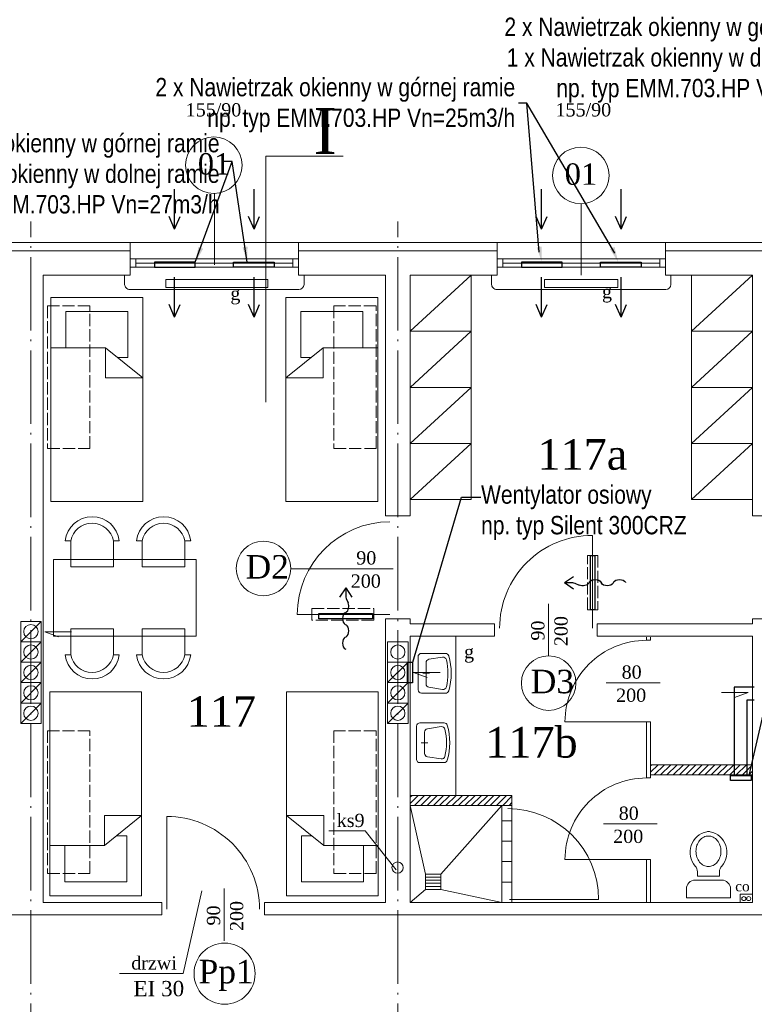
# Model space of a CAD drawing. Extents: x -26247 to 57310, y -7736 to 23659.
# Tile 12 of 15: x 21067 to 21788, y 9671 to 10636. Entities that reach past the tile are written whole.
import ezdxf
from ezdxf import colors
from ezdxf.entities.mleader import LeaderData, LeaderLine
from ezdxf.math import Vec2, Vec3

# ---------------------------------------------------------------- set-up
doc = ezdxf.new("R2010")
doc.units = 0
doc.header["$MEASUREMENT"] = 0
doc.linetypes.add('xref_PW-etapII$0$ACAD_ISO02W100', pattern=[15, 12, -3])
doc.linetypes.add('xref_PW-etapII$0$ACAD_ISO04W100', pattern=[30.5, 24, -3, 0.5, -3])
doc.layers.get('0').update_dxf_attribs({"color": 8, "linetype": 'CONTINUOUS'})
for name, color, linetype, lineweight in [('#2DL_SYM', 250, 'CONTINUOUS', 30), ('#Nawiew', 250, 'CONTINUOUS', 30), ('xref_PW-etapII$0$CIENKIE', 8, 'CONTINUOUS', 9), ('xref_PW-etapII$0$NAPIS', 8, 'CONTINUOUS', 9), ('xref_PW-etapII$0$OSIE', 8, 'xref_PW-etapII$0$ACAD_ISO04W100', 9), ('xref_PW-etapII$0$PRZERYW', 8, 'xref_PW-etapII$0$ACAD_ISO02W100', 9), ('xref_PW-etapII$0$SCIANY', 8, 'CONTINUOUS', 9), ('xref_PW-etapII$0$urzadzenia', 8, 'CONTINUOUS', 9), ('xref_PW-etapII$0$URZĄDZENIA', 8, 'CONTINUOUS', 9)]:
    doc.layers.add(name, color=color, linetype=linetype, lineweight=lineweight)
for name, color, linetype in [('#KS OPIS', 7, 'CONTINUOUS'), ('#WM_Tabelka pom', 7, 'CONTINUOUS'), ('CIENKIE', 8, 'CONTINUOUS')]:
    doc.layers.add(name, color=color, linetype=linetype)
doc.styles.get("Standard").update_dxf_attribs({"font": 'arial.ttf'})
doc.styles.add('xref_PW-etapII$0$NEWROMAN', font='TIMES.TTF')

# ---------------------------------------------------------------- blocks, each defined once
blk = doc.blocks.new('CPLS_455')
at = {"lineweight": 30}
for p, q in [((-0.4961523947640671, 0.008079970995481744), (-0.5, 1.13686837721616e-13)), ((-0.3038476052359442, 0.008079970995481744), (-0.2961523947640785, -0.008079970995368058)), ((-0.09615239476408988, 0.008079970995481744), (-0.1038476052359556, -0.008079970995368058)), ((0.09615239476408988, 0.008079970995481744), (0.1038476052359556, -0.008079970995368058)), ((0.5, 1.13686837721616e-13), (0.3500000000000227, 0.1000000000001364)), ((0.5, 1.13686837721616e-13), (0.3500000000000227, -0.09999999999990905)), ((0.5, 1.13686837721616e-13), (0.3710277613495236, 1.13686837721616e-13)), ((0.3307530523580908, -0.008468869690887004), (0.2591373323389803, -0.03998057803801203))]:
    blk.add_line(p, q, dxfattribs=at)
blk.add_arc((0.3710277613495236, -0.09999999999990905), 0.09999999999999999, 90, 113.7500250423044, dxfattribs=at)
for centre, major_axis, ratio, start_param, end_param in [((-0.3999999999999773, -0.00840329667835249), (-0.09999999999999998, 0), 0.5999999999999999, 3.419892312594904, 6.004885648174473), ((0, -0.00840329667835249), (-0.09999999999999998, 0), 0.6000000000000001, 3.419892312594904, 6.004885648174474), ((-0.1999999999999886, 0.008403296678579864), (0.09999999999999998, 9.999999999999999e-17), 0.6, 3.419892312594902, 6.004885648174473), ((0.1999999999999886, 0.008403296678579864), (0.09999999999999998, 0), 0.6000000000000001, 3.419892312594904, 5.345149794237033)]:
    blk.add_ellipse(centre, major_axis=major_axis, ratio=ratio, start_param=start_param, end_param=end_param, dxfattribs=at)
blk = doc.blocks.new('xref_PW-etapII$0$R053')
for p, q in [((0, 0.6082824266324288), (0, 0)), ((0.9166666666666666, 0.6916157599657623), (0.08333333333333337, 0.6916157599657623)), ((0.5, 0.5749490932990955), (0.5, 0.4082824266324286)), ((0.9999999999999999, -1.665334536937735e-16), (0.9999999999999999, 0.6082824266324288)), ((0.09487853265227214, 0.07453731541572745), (0.1485485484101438, 0.4210379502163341)), ((0.7691001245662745, 0.4916157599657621), (0.2308998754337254, 0.4916157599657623)), ((0.9051214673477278, 0.07453731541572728), (0.8514514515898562, 0.4210379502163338))]:
    blk.add_line(p, q)
for centre, radius, start, end in [((0.08333333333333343, 0.6082824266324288), 0.08333333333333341, 90.00000000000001, 180), ((0.9166666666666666, 0.6082824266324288), 0.08333333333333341, 0, 90), ((0.2308998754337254, 0.4082824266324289), 0.08333333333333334, 90, 171.1953358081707), ((0.7691001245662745, 0.4082824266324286), 0.08333333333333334, 8.80466419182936, 90), ((0.08333333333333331, 0), 0.08333333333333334, 180, 254.0470482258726), ((0.1772298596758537, 0.0617817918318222), 0.08333333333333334, 171.1953358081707, 256.979782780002), ((0.8227701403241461, 0.06178179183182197), 0.08333333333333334, 283.0202172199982, 8.804664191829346), ((0.5, 1.457605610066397), 1.599323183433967, 254.0470482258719, 285.9529517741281), ((0.5, 1.457605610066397), 1.515989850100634, 256.9797827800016, 283.0202172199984), ((0.9166666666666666, -1.665334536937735e-16), 0.08333333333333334, 285.9529517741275, 0)]:
    blk.add_arc(centre, radius, start, end)
blk = doc.blocks.new('xref_PW-etapII$0$R056')
for p, q in [((-0.3320547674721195, 0.9984149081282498), (0.334611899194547, 0.9984149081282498)), ((-0.3320547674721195, 0.8650815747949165), (-0.3320547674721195, 0.9984149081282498)), ((0.334611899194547, 0.9984149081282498), (0.3346118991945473, 0.8650815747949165)), ((0.201278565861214, 0.731748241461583), (-0.1987214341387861, 0.731748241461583)), ((-0.1653881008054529, 0.6702006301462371), (0.001278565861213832, 0.6702006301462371)), ((-0.1653881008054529, 0.6702006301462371), (-0.1653881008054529, 0.6074354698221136)), ((0.1679452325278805, 0.6702006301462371), (0.001278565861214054, 0.6702006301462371)), ((0.1679452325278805, 0.6702006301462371), (0.1679452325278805, 0.6074354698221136))]:
    blk.add_line(p, q)
blk.add_lwpolyline([(0.001278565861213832, 0.06658816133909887, 0.1175142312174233), (0.07149093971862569, 0.0833211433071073, 0.104443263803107), (0.134659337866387, 0.1339908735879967, 0.09007089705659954), (0.1750442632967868, 0.2067066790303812, 0.08201000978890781), (0.1899074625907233, 0.296715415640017, 0.08201000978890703), (0.1750442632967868, 0.3867241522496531, 0.0900708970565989), (0.134659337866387, 0.4594399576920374, 0.1044432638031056), (0.07149093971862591, 0.510109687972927, 0.1175142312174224), (0.001278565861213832, 0.5268426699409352, 0.1175142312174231), (-0.06893380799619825, 0.5101096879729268, 0.1044432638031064), (-0.1321022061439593, 0.4594399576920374, 0.09007089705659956), (-0.1724871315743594, 0.3867241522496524, 0.08201000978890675), (-0.1873503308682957, 0.296715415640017, 0.08201000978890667), (-0.1724871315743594, 0.2067066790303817, 0.0900708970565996), (-0.1321022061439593, 0.1339908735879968, 0.1044432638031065), (-0.06893380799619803, 0.0833211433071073, 0.1175142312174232)], format="xyb", close=True)
for centre, radius, start, end in [((-0.1987214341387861, 0.8650815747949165), 0.1333333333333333, 180, 270), ((0.201278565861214, 0.8650815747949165), 0.1333333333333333, 270, 0), ((-0.2987214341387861, 0.6074354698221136), 0.1333333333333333, 318.6390039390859, 0), ((0.3012785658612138, 0.6074354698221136), 0.1333333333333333, 180, 221.3609960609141), ((0.0377247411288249, 0.3112250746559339), 0.3149262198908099, 138.6390039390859, 258.4219483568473), ((-0.03516760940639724, 0.3112250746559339), 0.3149262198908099, 281.5780516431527, 41.36099606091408), ((0.001278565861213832, 0.133327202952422), 0.1333333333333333, 258.4219483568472, 281.5780516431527)]:
    blk.add_arc(centre, radius, start, end)
blk = doc.blocks.new('xref_PW-etapII$0$A$C783649DA')
at = {"layer": 'xref_PW-etapII$0$CIENKIE', "ltscale": 3}
for q in [(721.4560056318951, 380.1947873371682), (787.5223787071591, 341.8981490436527)]:
    blk.add_line((756.8860785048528, 380.1947873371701), q, dxfattribs=at)
blk.add_circle((788.8509630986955, 344.1705418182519), 5.5, dxfattribs=at)
at = {"layer": 'xref_PW-etapII$0$NAPIS', "lineweight": 25, "ltscale": 3, "style": 'xref_PW-etapII$0$NEWROMAN'}
blk.add_text('ks9', height=13, dxfattribs=at).set_placement((729.1807790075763, 383.8991241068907))
blk = doc.blocks.new('xref_PW-etapII')
at = {"layer": 'xref_PW-etapII$0$urzadzenia', "ltscale": 3}
h = blk.add_hatch(dxfattribs=at)
h.set_pattern_fill('ANSI31', color=256, scale=35, style=0)
h.set_pattern_definition([(45, (13922.01909676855, 5982.194754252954), (-3.093592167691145, 3.093592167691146), [])])
h.paths.add_polyline_path([(43699.30064004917, 15749.80888814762), (43699.30064004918, 15759.80888814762), (43599.30064004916, 15759.80888814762), (43599.30064004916, 15749.80888814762)])
h = blk.add_hatch(dxfattribs=at)
h.set_pattern_fill('ANSI31', color=256, scale=35, style=0)
h.set_pattern_definition([(45.00000000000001, (31314.02808259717, 14057.41620198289), (-3.093592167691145, 3.093592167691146), [])])
h.paths.add_polyline_path([(43463.30064004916, 15729.80888814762), (43363.30064004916, 15729.80888814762), (43363.30064004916, 15719.80888814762), (43463.30064004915, 15719.80888814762)])
at = {"layer": 'xref_PW-etapII$0$CIENKIE', "color": 8, "ltscale": 3}
for p, q in [((43171.30064004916, 16249.80888814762), (43171.30064004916, 16319.88765112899)), ((43531.30064004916, 16239.80888814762), (43531.30064004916, 16309.88765112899)), ((43086.30064004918, 16271.80888814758), (43256.30064004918, 16271.80888814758)), ((43446.30064004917, 16271.80888814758), (43616.30064004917, 16271.80888814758)), ((42893.80064004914, 16263.80888814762), (43088.80064004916, 16263.80888814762)), ((43253.80064004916, 16263.80888814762), (43448.80064004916, 16263.80888814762)), ((43613.80064004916, 16263.80888814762), (43808.80064004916, 16263.80888814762)), ((43088.80064004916, 16255.67033162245), (43253.80064004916, 16255.67033162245)), ((43088.80064004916, 16247.67033162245), (43253.80064004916, 16247.67033162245)), ((43094.30064004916, 16255.67033162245), (43094.30064004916, 16247.67033162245)), ((43094.30064004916, 16251.67033162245), (43248.30064004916, 16251.67033162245)), ((43248.30064004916, 16255.67033162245), (43248.30064004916, 16247.67033162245)), ((43448.80064004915, 16255.67033162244), (43613.80064004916, 16255.67033162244)), ((43448.80064004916, 16247.67033162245), (43613.80064004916, 16247.67033162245)), ((43454.30064004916, 16255.67033162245), (43454.30064004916, 16247.67033162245)), ((43454.30064004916, 16251.67033162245), (43608.30064004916, 16251.67033162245)), ((43608.30064004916, 16255.67033162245), (43608.30064004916, 16247.67033162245)), ((43083.30064004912, 16239.80888814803), (43083.30064004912, 16230.80888814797)), ((43259.30064004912, 16239.80888814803), (43259.30064004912, 16230.80888814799)), ((43443.30064004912, 16239.80888814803), (43443.30064004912, 16230.80888814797)), ((43619.30064004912, 16239.80888814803), (43619.30064004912, 16230.80888814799)), ((43254.30064004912, 16225.80888814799), (43088.30064004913, 16225.80888814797)), ((43614.30064004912, 16225.80888814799), (43448.30064004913, 16225.80888814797)), ((43542.20384609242, 15893.6977401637), (43542.20384609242, 15984.6977401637)), ((43246.26519189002, 15952.03100989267), (43346.74538545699, 15952.03100989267)), ((43499.25502416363, 15866.44991007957), (43499.25502416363, 15917.7184336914)), ((42981.30064004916, 15880.29735957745), (43001.30064004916, 15900.29735957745)), ((43343.59945932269, 15906.98296827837), (43252.59945932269, 15906.98296827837)), ((43004.99303167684, 15890.23737627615), (43018.38947518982, 15885.30500887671)), ((43031.0808811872, 15890.23737627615), (43004.99303167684, 15890.23737627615)), ((42981.30064004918, 15860.29735957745), (43001.30064004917, 15880.29735957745)), ((42981.30064004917, 15840.29735957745), (43001.30064004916, 15860.29735957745)), ((43341.30064004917, 15840.29735957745), (43361.30064004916, 15860.29735957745)), ((43366.81431238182, 15850.39675170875), (43380.21075589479, 15845.46438430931)), ((43392.90216189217, 15850.39675170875), (43366.81431238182, 15850.39675170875)), ((42981.30064004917, 15820.29735957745), (43001.30064004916, 15840.29735957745)), ((43341.30064004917, 15820.29735957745), (43361.30064004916, 15840.29735957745)), ((43555.81893946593, 15840.10321652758), (43608.73279173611, 15840.10321652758)), ((43668.85410957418, 15830.56158718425), (43694.94195908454, 15830.56158718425)), ((43694.94195908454, 15830.56158718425), (43681.54551557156, 15825.62921978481)), ((42981.30064004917, 15800.29735957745), (43001.30064004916, 15820.29735957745)), ((43341.30064004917, 15800.29735957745), (43361.30064004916, 15820.29735957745)), ((43124.63715817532, 15618.10055725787), (43124.63715817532, 15709.10055725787)), ((43552.95849845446, 15701.71635291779), (43605.87235072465, 15701.71635291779)), ((43140.80838243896, 15555.27409156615), (43158.91943534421, 15636.12825558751)), ((43181.04917629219, 15587.09565592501), (43181.04917629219, 15638.36417953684)), ((43687.30064004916, 15632.80888814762), (43699.30064004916, 15632.80888814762)), ((43687.30064004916, 15632.80888814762), (43687.30064004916, 15624.80888814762)), ((43140.80838243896, 15555.27409156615), (43078.11641417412, 15555.27409156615))]:
    blk.add_line(p, q, dxfattribs=at)
at = {"layer": 'xref_PW-etapII$0$CIENKIE', "ltscale": 3}
for centre, radius in [((43170.80501401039, 16347.60292598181), 27.71970608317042), ((43530.80501401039, 16337.60292598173), 27.71970608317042), ((43219.50058136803, 15952.26918415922), 26.76567023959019), ((43499.28436314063, 15839.84269037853), 26.76567023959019), ((43690.80912056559, 15628.59883410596), 2), ((43695.58142761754, 15628.59883410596), 2), ((43181.33227128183, 15554.96389982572), 30)]:
    blk.add_circle(centre, radius, dxfattribs=at)
at = {"layer": 'xref_PW-etapII$0$CIENKIE'}
for centre in [(42991.30064004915, 15890.29735957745), (42991.30064004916, 15870.29735957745), (43351.30064004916, 15870.29735957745), (42991.30064004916, 15850.29735957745), (43351.30064004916, 15850.29735957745), (42991.30064004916, 15830.29735957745), (43351.30064004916, 15830.29735957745), (42991.30064004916, 15810.29735957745), (43351.30064004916, 15810.29735957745)]:
    blk.add_circle(centre, 7, dxfattribs=at)
at = {"layer": 'xref_PW-etapII$0$CIENKIE', "ltscale": 3}
for centre, radius, start, end in [((43088.30064004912, 16230.80888814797), 5, 180, 270.0000000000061), ((43254.30064004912, 16230.80888814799), 5, 270.000000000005, 0), ((43448.30064004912, 16230.80888814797), 5, 180, 270.0000000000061), ((43614.30064004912, 16230.80888814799), 5, 270.000000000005, 0), ((43343.59945932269, 15906.98296827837), 91, 90.00000000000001, 180), ((43542.20384609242, 15893.6977401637), 91.00000000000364, 89.99999999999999, 180), ((43124.63715817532, 15618.10055725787), 91, 359.9999999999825, 90.00000000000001)]:
    blk.add_arc(centre, radius, start, end, dxfattribs=at)
at = {"layer": 'xref_PW-etapII$0$OSIE', "ltscale": 3}
for p, q in [((42991.30064004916, 14538.60882876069), (42991.30064004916, 16292.33902326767)), ((43351.30064004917, 14538.60882876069), (43351.30064004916, 16292.33902326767))]:
    blk.add_line(p, q, dxfattribs=at)
at = {"layer": 'xref_PW-etapII$0$PRZERYW'}
for points in [[(43049.20769228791, 16209.80888814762), (43007.70769228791, 16209.80888814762), (43007.70769228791, 16069.80888814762), (43049.20769228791, 16069.80888814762)], [(43329.96586294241, 16209.80888814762), (43288.46586294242, 16209.80888814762), (43288.46586294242, 16069.80888814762), (43329.96586294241, 16069.80888814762)], [(43537.37677100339, 15965.07406923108), (43547.49508139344, 15965.07406923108), (43547.49508139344, 15911.62600490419), (43537.37677100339, 15911.62600490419)], [(43267.0745419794, 15913.07055508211), (43327.78415968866, 15913.07055508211), (43327.78415968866, 15901.51422672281), (43267.0745419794, 15901.51422672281)], [(43049.20769228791, 15793.20325724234), (43007.70769228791, 15793.20325724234), (43007.70769228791, 15653.20325724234), (43049.20769228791, 15653.20325724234)], [(43329.96586294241, 15793.20325724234), (43288.46586294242, 15793.20325724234), (43288.46586294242, 15653.20325724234), (43329.96586294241, 15653.20325724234)]]:
    blk.add_lwpolyline(points, close=True, dxfattribs=at)
at = {"layer": 'xref_PW-etapII$0$SCIANY', "ltscale": 3}
for p, q in [((43297.69440747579, 16356.34916164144), (43221.860212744, 16356.34916164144)), ((43221.860212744, 16115.37206452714), (43221.860212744, 16356.34916164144)), ((42896.30064004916, 16271.80888814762), (43086.30064004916, 16271.80888814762)), ((43088.80064004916, 16271.80888814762), (43088.80064004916, 16239.80888814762)), ((43253.80064004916, 16271.80888814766), (43253.80064004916, 16239.80888814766)), ((43256.30064004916, 16271.80888814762), (43446.30064004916, 16271.80888814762)), ((43448.80064004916, 16271.80888814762), (43448.80064004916, 16239.80888814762)), ((43613.80064004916, 16271.80888814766), (43613.80064004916, 16239.80888814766)), ((43616.30064004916, 16271.80888814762), (43806.30064004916, 16271.80888814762)), ((43003.30064004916, 16239.80888814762), (43088.80064004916, 16239.80888814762)), ((43253.80064004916, 16239.80888814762), (43339.30064004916, 16239.80888814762)), ((43363.30064004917, 16239.80888814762), (43448.80064004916, 16239.80888814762)), ((43613.80064004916, 16239.80888814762), (43699.30064004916, 16239.80888814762)), ((43363.30064004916, 16003.80888814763), (43339.30064004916, 16003.80888814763)), ((43699.30064004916, 16003.80888814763), (43723.30064004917, 16003.80888814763)), ((43363.30064004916, 15902.80888814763), (43339.30064004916, 15902.80888814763)), ((43699.30064004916, 15902.80888814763), (43723.30064004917, 15902.80888814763)), ((43446.03948444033, 15897.80888814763), (43363.30064004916, 15897.80888814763)), ((43446.03948444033, 15885.80888814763), (43446.03948444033, 15897.80888814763)), ((43547.03948444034, 15885.80888814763), (43547.03948444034, 15897.80888814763)), ((43699.30064004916, 15897.80888814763), (43547.03948444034, 15897.80888814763)), ((43446.03948444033, 15885.80888814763), (43363.30064004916, 15885.80888814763)), ((43699.30064004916, 15885.80888814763), (43547.03948444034, 15885.80888814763)), ((43599.30064004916, 15759.80888814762), (43699.30064004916, 15759.80888814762)), ((43599.30064004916, 15749.80888814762), (43699.30064004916, 15749.80888814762)), ((43463.30064004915, 15729.80888814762), (43363.30064004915, 15729.80888814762)), ((43463.30064004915, 15719.80888814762), (43363.30064004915, 15719.80888814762)), ((43003.30064004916, 15624.80888814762), (43119.6371581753, 15624.80888814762)), ((43119.6371581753, 15624.80888814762), (43119.6371581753, 15612.80888814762)), ((43220.6371581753, 15624.80888814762), (43220.6371581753, 15612.80888814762)), ((43220.6371581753, 15624.80888814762), (43339.30064004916, 15624.80888814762)), ((43363.30064004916, 15624.80888814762), (43699.30064004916, 15624.80888814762)), ((42862.96412192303, 15612.80888814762), (43119.6371581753, 15612.80888814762)), ((43220.6371581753, 15612.80888814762), (43841.96412192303, 15612.80888814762))]:
    blk.add_line(p, q, dxfattribs=at)
at = {"layer": 'xref_PW-etapII$0$SCIANY'}
for p, q in [((43003.30064004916, 15624.80888814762), (43003.30064004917, 16239.80888814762)), ((43003.30064004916, 15800.29735957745), (43003.30064004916, 16239.80888814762)), ((43339.30064004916, 16003.80888814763), (43339.30064004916, 16239.80888814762)), ((43363.30064004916, 16003.80888814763), (43363.30064004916, 16239.80888814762)), ((43699.30064004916, 16003.80888814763), (43699.30064004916, 16239.80888814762)), ((43339.30064004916, 15624.80888814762), (43339.30064004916, 15902.80888814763)), ((43363.30064004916, 15897.80888814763), (43363.30064004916, 15902.80888814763)), ((43699.30064004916, 15897.80888814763), (43699.30064004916, 15902.80888814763)), ((43363.30064004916, 15624.80888814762), (43363.30064004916, 15885.80888814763)), ((43699.30064004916, 15624.80888814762), (43699.30064004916, 15885.80888814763)), ((43599.30064004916, 15749.80888814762), (43599.30064004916, 15759.80888814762)), ((43463.30064004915, 15719.80888814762), (43463.30064004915, 15729.80888814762))]:
    blk.add_line(p, q, dxfattribs=at)
at = {"layer": 'xref_PW-etapII$0$urzadzenia', "ltscale": 3}
for p, q in [((43363.30064004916, 16184.80888814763), (43423.30064004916, 16239.80888814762)), ((43639.30064004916, 16184.80888814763), (43699.30064004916, 16239.80888814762)), ((43101.01153053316, 16217.80888814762), (43011.01153053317, 16217.80888814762)), ((43241.58974956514, 16217.80888814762), (43331.58974956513, 16217.80888814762)), ((43086.3602674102, 16204.29331556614), (43025.66279365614, 16204.29331556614)), ((43256.2410126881, 16204.29331556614), (43316.93848644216, 16204.29331556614)), ((43363.30064004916, 16129.80888814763), (43423.30064004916, 16184.80888814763)), ((43363.30064004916, 16184.80888814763), (43423.30064004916, 16184.80888814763)), ((43639.30064004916, 16129.80888814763), (43699.30064004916, 16184.80888814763)), ((43639.30064004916, 16184.80888814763), (43699.30064004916, 16184.80888814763)), ((43064.4367584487, 16168.58126824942), (43011.01153053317, 16168.58126824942)), ((43101.01153053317, 16139.13709372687), (43064.4367584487, 16168.58126824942)), ((43064.4367584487, 16168.58126824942), (43064.4367584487, 16139.13709372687)), ((43241.58974956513, 16139.13709372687), (43278.1645216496, 16168.58126824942)), ((43278.1645216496, 16168.58126824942), (43331.58974956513, 16168.58126824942)), ((43278.1645216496, 16168.58126824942), (43278.1645216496, 16139.13709372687)), ((43086.3602674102, 16159.24140696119), (43076.03848624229, 16159.24140696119)), ((43256.2410126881, 16159.24140696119), (43266.56279385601, 16159.24140696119)), ((43101.01153053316, 16139.13709372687), (43064.4367584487, 16139.13709372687)), ((43241.58974956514, 16139.13709372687), (43278.1645216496, 16139.13709372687)), ((43363.30064004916, 16074.80888814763), (43423.30064004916, 16129.80888814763)), ((43363.30064004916, 16129.80888814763), (43423.30064004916, 16129.80888814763)), ((43639.30064004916, 16074.80888814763), (43699.30064004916, 16129.80888814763)), ((43639.30064004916, 16129.80888814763), (43699.30064004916, 16129.80888814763)), ((43363.30064004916, 16019.80888814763), (43423.30064004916, 16074.80888814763)), ((43363.30064004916, 16074.80888814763), (43423.30064004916, 16074.80888814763)), ((43639.30064004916, 16019.80888814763), (43699.30064004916, 16074.80888814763)), ((43639.30064004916, 16074.80888814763), (43699.30064004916, 16074.80888814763)), ((43101.01153053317, 16017.80888814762), (43011.01153053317, 16017.80888814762)), ((43241.58974956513, 16017.80888814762), (43331.58974956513, 16017.80888814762)), ((43363.30064004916, 16019.80888814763), (43423.30064004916, 16019.80888814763)), ((43639.30064004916, 16019.80888814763), (43699.30064004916, 16019.80888814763)), ((43013.38564188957, 15960.95228288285), (43013.38564188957, 15885.95228288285)), ((43153.38564188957, 15960.95228288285), (43013.38564188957, 15960.95228288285)), ((43153.38564188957, 15960.95228288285), (43153.38564188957, 15885.95228288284)), ((42981.30064004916, 15900.29735957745), (42981.30064004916, 15800.29735957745)), ((43001.30064004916, 15900.29735957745), (43001.30064004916, 15800.29735957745)), ((43153.38564188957, 15885.95228288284), (43013.38564188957, 15885.95228288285)), ((43595.30064004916, 15881.80888814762), (43599.30064004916, 15881.80888814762)), ((43341.30064004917, 15880.29735957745), (43341.30064004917, 15800.29735957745)), ((43361.30064004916, 15880.29735957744), (43361.30064004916, 15800.29735957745)), ((43099.96447582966, 15831.38251192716), (43009.96447582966, 15831.38251192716)), ((43242.14831162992, 15831.38251192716), (43332.14831162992, 15831.38251192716)), ((43599.30064004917, 15801.80888814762), (43515.30064004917, 15801.80888814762)), ((43595.30064004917, 15801.80888814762), (43599.30064004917, 15801.80888814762)), ((43595.30064004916, 15746.80888814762), (43599.30064004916, 15746.80888814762)), ((43063.3897037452, 15680.61013182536), (43063.3897037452, 15710.05430634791)), ((43099.96447582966, 15710.05430634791), (43063.3897037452, 15680.61013182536)), ((43099.96447582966, 15710.05430634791), (43063.3897037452, 15710.05430634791)), ((43242.14831162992, 15710.05430634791), (43278.72308371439, 15680.61013182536)), ((43242.14831162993, 15710.05430634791), (43278.72308371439, 15710.05430634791)), ((43278.72308371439, 15680.61013182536), (43278.72308371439, 15710.05430634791)), ((43463.30064004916, 15704.80888814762), (43453.30064004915, 15704.80888814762)), ((43085.31321270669, 15689.94999311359), (43074.99143153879, 15689.94999311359)), ((43256.79957475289, 15689.94999311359), (43267.1213559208, 15689.94999311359)), ((43063.38970374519, 15680.61013182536), (43009.96447582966, 15680.61013182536)), ((43278.72308371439, 15680.61013182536), (43332.14831162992, 15680.61013182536)), ((43463.30064004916, 15684.80888814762), (43453.30064004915, 15684.80888814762)), ((43463.30064004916, 15664.80888814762), (43453.30064004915, 15664.80888814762)), ((43599.30064004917, 15666.80888814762), (43515.30064004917, 15666.80888814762)), ((43595.30064004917, 15666.80888814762), (43599.30064004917, 15666.80888814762)), ((43393.45825218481, 15652.56318179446), (43378.45825218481, 15652.56318179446)), ((43378.45825218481, 15637.56318179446), (43378.45825218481, 15652.56318179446)), ((43393.45825218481, 15649.56318179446), (43378.45825218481, 15649.56318179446)), ((43393.45825218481, 15637.56318179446), (43393.45825218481, 15652.56318179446)), ((43085.31321270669, 15644.89808450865), (43024.61573895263, 15644.89808450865)), ((43256.79957475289, 15644.89808450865), (43317.49704850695, 15644.89808450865)), ((43393.45825218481, 15646.56318179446), (43378.45825218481, 15646.56318179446)), ((43393.45825218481, 15643.56318179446), (43378.45825218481, 15643.56318179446)), ((43393.45825218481, 15640.56318179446), (43378.45825218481, 15640.56318179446)), ((43463.30064004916, 15644.80888814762), (43453.30064004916, 15644.80888814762)), ((43099.96447582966, 15631.38251192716), (43009.96447582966, 15631.38251192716)), ((43242.14831162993, 15631.38251192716), (43332.14831162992, 15631.38251192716)), ((43393.45825218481, 15637.56318179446), (43378.45825218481, 15637.56318179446)), ((43548.3148717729, 15627.80888814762), (43460.7799030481, 15627.80888814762))]:
    blk.add_line(p, q, dxfattribs=at)
at = {"layer": 'xref_PW-etapII$0$urzadzenia'}
for p, q in [((43423.30064004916, 16239.80888814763), (43423.30064004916, 16019.80888814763)), ((43639.30064004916, 16239.80888814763), (43639.30064004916, 16019.80888814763)), ((43011.01153053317, 16217.80888814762), (43011.01153053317, 16017.80888814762)), ((43101.01153053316, 16217.80888814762), (43101.01153053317, 16017.80888814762)), ((43241.58974956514, 16217.80888814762), (43241.58974956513, 16017.80888814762)), ((43331.58974956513, 16217.80888814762), (43331.58974956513, 16017.80888814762)), ((43025.66279365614, 16204.29331556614), (43025.66279365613, 16168.58126824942)), ((43086.3602674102, 16204.29331556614), (43086.3602674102, 16159.24140696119)), ((43086.3602674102, 16204.29331556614), (43086.3602674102, 16159.24140696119)), ((43256.2410126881, 16204.29331556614), (43256.2410126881, 16159.24140696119)), ((43256.2410126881, 16204.29331556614), (43256.2410126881, 16159.24140696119)), ((43316.93848644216, 16204.29331556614), (43316.93848644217, 16168.58126824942)), ((42981.30064004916, 15900.29735957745), (43001.30064004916, 15900.29735957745)), ((43408.30064004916, 15885.80888814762), (43408.30064004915, 15729.80888814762)), ((43595.30064004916, 15884.80888814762), (43595.30064004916, 15881.80888814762)), ((43599.30064004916, 15884.80888814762), (43599.30064004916, 15881.80888814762)), ((42981.30064004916, 15880.29735957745), (43001.30064004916, 15880.29735957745)), ((43341.30064004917, 15880.29735957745), (43361.30064004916, 15880.29735957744)), ((42981.30064004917, 15860.29735957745), (43001.30064004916, 15860.29735957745)), ((43341.30064004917, 15860.29735957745), (43361.30064004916, 15860.29735957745)), ((42981.30064004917, 15840.29735957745), (43001.30064004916, 15840.29735957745)), ((43341.30064004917, 15840.29735957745), (43361.30064004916, 15840.29735957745)), ((43009.96447582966, 15631.38251192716), (43009.96447582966, 15831.38251192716)), ((43099.96447582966, 15631.38251192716), (43099.96447582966, 15831.38251192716)), ((43242.14831162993, 15631.38251192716), (43242.14831162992, 15831.38251192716)), ((43332.14831162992, 15631.38251192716), (43332.14831162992, 15831.38251192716)), ((42981.30064004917, 15820.29735957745), (43001.30064004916, 15820.29735957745)), ((43341.30064004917, 15820.29735957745), (43361.30064004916, 15820.29735957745)), ((42981.30064004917, 15800.29735957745), (43001.30064004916, 15800.29735957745)), ((43341.30064004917, 15800.29735957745), (43361.30064004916, 15800.29735957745)), ((43595.30064004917, 15801.80888814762), (43595.30064004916, 15746.80888814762)), ((43599.30064004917, 15801.80888814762), (43599.30064004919, 15759.80888814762)), ((43599.30064004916, 15749.80888814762), (43599.30064004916, 15746.80888814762)), ((43085.31321270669, 15644.89808450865), (43085.31321270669, 15689.94999311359)), ((43256.79957475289, 15644.89808450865), (43256.79957475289, 15689.94999311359)), ((43256.79957475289, 15644.89808450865), (43256.79957475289, 15689.94999311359)), ((43024.61573895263, 15644.89808450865), (43024.61573895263, 15680.61013182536)), ((43317.49704850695, 15644.89808450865), (43317.49704850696, 15680.61013182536)), ((43595.30064004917, 15666.80888814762), (43595.30064004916, 15624.80888814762)), ((43599.30064004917, 15666.80888814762), (43599.30064004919, 15624.80888814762))]:
    blk.add_line(p, q, dxfattribs=at)
for points in [[(43123.73290012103, 16235.57195947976), (43223.73290012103, 16235.57195947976), (43223.73290012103, 16227.57195947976), (43123.73290012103, 16227.57195947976)], [(43495.32164065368, 16235.57195947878), (43567.32164065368, 16235.57195947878), (43567.32164065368, 16227.57195947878), (43495.32164065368, 16227.57195947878)]]:
    blk.add_lwpolyline(points, close=True, dxfattribs=at)
at = {"layer": 'xref_PW-etapII$0$URZĄDZENIA', "ltscale": 3}
for p, q in [((43378.45825218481, 15652.56318179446), (43363.30064004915, 15719.80888814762)), ((43393.45825218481, 15652.56318179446), (43453.30064004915, 15719.80888814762)), ((43453.30064004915, 15719.80888814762), (43453.30064004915, 15624.80888814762)), ((43463.30064004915, 15719.80888814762), (43463.30064004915, 15624.80888814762)), ((43378.45825218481, 15637.56318179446), (43363.30064004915, 15624.80888814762)), ((43393.45825218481, 15637.56318179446), (43453.30064004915, 15624.80888814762))]:
    blk.add_line(p, q, dxfattribs=at)
at = {"layer": 'xref_PW-etapII$0$URZĄDZENIA'}
for points in [[(43030.30553571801, 15979.25750911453), (43024.90608533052, 15979.25750911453, -0.8950139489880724), (43077.9748863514, 15979.25750911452), (43072.26691355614, 15979.25750911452, 0.8255392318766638), (43030.37754594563, 15979.22113214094), (43030.37754594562, 15953.9743373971), (43072.26691355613, 15953.9743373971), (43072.26691355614, 15979.25750911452)], [(43100.41178659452, 15979.25750911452), (43095.01233620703, 15979.25750911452, -0.8950139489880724), (43148.08113722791, 15979.25750911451), (43142.37316443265, 15979.25750911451, 0.8255392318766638), (43100.48379682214, 15979.22113214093), (43100.48379682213, 15953.97433739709), (43142.37316443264, 15953.97433739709), (43142.37316443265, 15979.25750911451)], [(43030.305535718, 15867.64705665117), (43024.90608533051, 15867.64705665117, 0.8950139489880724), (43077.9748863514, 15867.64705665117), (43072.26691355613, 15867.64705665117, -0.8255392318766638), (43030.37754594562, 15867.68343362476), (43030.37754594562, 15892.9302283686), (43072.26691355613, 15892.9302283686), (43072.26691355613, 15867.64705665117)], [(43100.4117865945, 15867.64705665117), (43095.01233620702, 15867.64705665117, 0.8950139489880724), (43148.0811372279, 15867.64705665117), (43142.37316443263, 15867.64705665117, -0.8255392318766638), (43100.48379682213, 15867.68343362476), (43100.48379682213, 15892.9302283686), (43142.37316443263, 15892.9302283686), (43142.37316443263, 15867.64705665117)]]:
    blk.add_lwpolyline(points, format="xyb", dxfattribs=at)
at = {"layer": 'xref_PW-etapII$0$URZĄDZENIA', "ltscale": 3}
for centre, radius, start, end in [((43595.30064004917, 15801.80888814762), 80, 89.99999999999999, 180.0000000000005), ((43595.30064004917, 15666.80888814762), 80, 89.99999999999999, 180.0000000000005), ((43459.3148717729, 15627.80888814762), 89, 7.016477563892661e-15, 90)]:
    blk.add_arc(centre, radius, start, end, dxfattribs=at)
at = {"layer": 'xref_PW-etapII$0$urzadzenia', "ltscale": 3}
blk.add_blockref('xref_PW-etapII$0$A$C783649DA', (42562.21472114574, 15314.83714808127), dxfattribs=at)
at = {"layer": 'xref_PW-etapII$0$URZĄDZENIA', "lineweight": 25, "ltscale": 3}
for name, p, xscale, yscale, zscale, rotation in [('xref_PW-etapII$0$R053', (43398.14517007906, 15829.97140085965), 39, 39, 39, 89.99999999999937), ('xref_PW-etapII$0$R053', (43396.73499065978, 15761.84553820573), 39, 39, 39, 89.99999999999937), ('xref_PW-etapII$0$R056', (43655.98505514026, 15694.24288305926), -65, 65, 65, 179.9999999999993)]:
    blk.add_blockref(name, p, dxfattribs=dict(at, xscale=xscale, yscale=yscale, zscale=zscale, rotation=rotation))
at = {"layer": 'xref_PW-etapII$0$NAPIS', "lineweight": 25, "ltscale": 3, "style": 'xref_PW-etapII$0$NEWROMAN'}
for s, height, p in [('155/90', 13, (43143.18004669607, 16395.43431420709)), ('I', 45, (43268.61952391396, 16358.60865020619)), ('155/90', 13, (43506.05892056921, 16395.43431420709)), ('01', 21, (43155.11035416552, 16338.39951032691)), ('01', 21, (43515.11035416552, 16328.39951032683)), ('g', 13, (43187.00462953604, 16215.43086809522)), ('g', 13, (43551.60070191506, 16217.2129435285)), ('117a', 30, (43488.31831381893, 16049.04759422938)), ('90', 13, (43310.55207906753, 15956.10608470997)), ('D2', 23, (43201.98339163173, 15942.35764400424)), ('200', 13, (43305.15539237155, 15933.39356423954)), ('g', 13, (43416.30770715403, 15864.14529935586)), ('D3', 23, (43481.76717340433, 15829.93115022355)), ('80', 13, (43570.8941566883, 15844.17829134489)), ('200', 13, (43565.49746999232, 15821.46577087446)), ('117', 30, (43144.22592686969, 15797.01889577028)), ('117b', 30, (43437.109024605, 15766.82094723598)), ('80', 13, (43568.03371567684, 15705.7914277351)), ('200', 13, (43562.63702898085, 15683.07890726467)), ('co', 10, (43682.29689079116, 15635.68081689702)), ('drzwi  ', 13, (43089.76484535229, 15558.97842833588)), ('Pp1', 23, (43155.82555449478, 15545.55144559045)), ('  EI 30', 15, (43080.6451305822, 15532.82893577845))]:
    blk.add_text(s, height=height, dxfattribs=at).set_placement(p)
for s, p in [('90', (43495.17994934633, 15881.52512730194)), ('200', (43517.89246981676, 15876.12844060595)), ('90', (43176.97410147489, 15602.17087314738)), ('200', (43199.68662194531, 15596.77418645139))]:
    blk.add_text(s, height=13, rotation=90, dxfattribs=at).set_placement(p)

msp = doc.modelspace()

# ---------------------------------------------------------------- linework, layer by layer
at = {"layer": '#2DL_SYM'}
for points in [[(21632.09734023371, 10057.89516259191), (21632.09734023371, 10110.39516259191), (21627.09734023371, 10110.39516259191), (21627.09734023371, 10057.89516259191)], [(21413.53863929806, 10048.79323376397), (21361.03863929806, 10048.79323376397), (21361.03863929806, 10053.79323376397), (21413.53863929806, 10053.79323376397)]]:
    msp.add_lwpolyline(points, close=True, dxfattribs=at)
at = {"layer": '#KS OPIS', "lineweight": 30}
for points in [[(21452.9866546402, 10006.05729192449), (21452.9866546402, 9986.057291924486), (21447.9866546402, 9986.057291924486), (21447.9866546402, 10006.05729192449)], [(21765, 9895), (21785, 9895), (21785, 9890), (21765, 9890)]]:
    msp.add_lwpolyline(points, close=True, dxfattribs=at)
at = {"layer": '#Nawiew'}
for p, q in [((21219.44375391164, 10430.85570263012), (21219.44375391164, 10469.98383992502)), ((21297.48035951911, 10430.85570263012), (21297.48035951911, 10469.98383992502)), ((21579.44375391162, 10430.85570263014), (21579.44375391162, 10469.98383992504)), ((21657.48035951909, 10430.85570263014), (21657.48035951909, 10469.98383992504)), ((21219.44375391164, 10430.85570263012), (21214.06048649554, 10443.2341550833)), ((21219.44375391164, 10430.85570263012), (21224.82702132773, 10443.2341550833)), ((21297.48035951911, 10430.85570263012), (21292.09709210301, 10443.2341550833)), ((21297.48035951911, 10430.85570263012), (21302.8636269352, 10443.2341550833)), ((21579.44375391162, 10430.85570263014), (21574.06048649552, 10443.23415508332)), ((21579.44375391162, 10430.85570263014), (21584.82702132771, 10443.23415508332)), ((21657.48035951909, 10430.85570263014), (21652.09709210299, 10443.23415508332)), ((21657.48035951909, 10430.85570263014), (21662.86362693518, 10443.23415508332)), ((21219.44375391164, 10344.4817178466), (21219.44375391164, 10383.6098551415)), ((21297.48035951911, 10344.4817178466), (21297.48035951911, 10383.6098551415)), ((21579.44375391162, 10344.48171784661), (21579.44375391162, 10383.60985514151)), ((21657.48035951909, 10344.48171784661), (21657.48035951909, 10383.60985514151)), ((21219.44375391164, 10344.4817178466), (21214.06048649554, 10356.86017029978)), ((21219.44375391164, 10344.4817178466), (21224.82702132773, 10356.86017029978)), ((21297.48035951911, 10344.4817178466), (21292.09709210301, 10356.86017029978)), ((21297.48035951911, 10344.4817178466), (21302.8636269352, 10356.86017029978)), ((21579.44375391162, 10344.48171784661), (21574.06048649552, 10356.86017029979)), ((21579.44375391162, 10344.48171784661), (21584.82702132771, 10356.86017029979)), ((21657.48035951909, 10344.48171784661), (21652.09709210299, 10356.86017029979)), ((21657.48035951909, 10344.48171784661), (21662.86362693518, 10356.86017029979))]:
    msp.add_line(p, q, dxfattribs=at)
for points in [[(21239.75609484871, 10398.4654583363), (21199.75609484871, 10398.4654583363), (21199.75609484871, 10393.4654583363), (21239.75609484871, 10393.4654583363)], [(21277.16801858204, 10398.4654583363), (21317.16801858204, 10398.4654583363), (21317.16801858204, 10393.4654583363), (21277.16801858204, 10393.4654583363)], [(21599.75609484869, 10398.46545833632), (21559.75609484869, 10398.46545833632), (21559.75609484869, 10393.46545833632), (21599.75609484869, 10393.46545833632)], [(21637.16801858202, 10398.46545833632), (21677.16801858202, 10398.46545833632), (21677.16801858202, 10393.46545833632), (21637.16801858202, 10393.46545833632)]]:
    msp.add_lwpolyline(points, close=True, dxfattribs=at)
at = {"layer": '#WM_Tabelka pom', "linetype": 'ByBlock', "lineweight": -2}
for p, q in [((21564.965100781, 10554.26627572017), (21556.965100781, 10554.26627572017)), ((21577.19309703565, 10408.2448711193), (21564.9371190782, 10554.26627572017)), ((21651.31640852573, 10407.27699915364), (21564.9371190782, 10554.26627572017)), ((21239.75609484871, 10398.4654583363), (21275.86645924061, 10497.03261067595)), ((21275.86645924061, 10497.03261067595), (21267.86645924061, 10497.03261067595)), ((21290.66337544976, 10398.4654583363), (21275.86645924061, 10497.03261067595))]:
    msp.add_line(p, q, dxfattribs=at)
at = {"layer": '#WM_Tabelka pom'}
for points in [[(21242.87161901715, 10413.34979604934), (21239.75609484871, 10398.4654583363), (21247.53056507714, 10411.53479698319)], [(21286.09264512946, 10412.96919662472), (21290.66337544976, 10398.4654583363), (21291.04362675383, 10413.66760979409)], [(21574.72986157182, 10412.81770481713), (21579.75609484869, 10398.4654583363), (21579.65633249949, 10413.67203742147)], [(21646.50343635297, 10411.30173081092), (21654.65696987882, 10398.4654583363), (21651.10728329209, 10413.25226749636)]]:
    msp.add_solid(points, dxfattribs=at)
at = {"ltscale": 3}
for points in [[(21788, 9981.5), (21768.5, 9981.5), (21768.5, 9895.000348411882)], [(21788, 9969), (21781, 9969), (21781, 9895.000348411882)]]:
    msp.add_lwpolyline(points, dxfattribs=at)

# ---------------------------------------------------------------- block references
at = {"layer": '#2DL_SYM', "xscale": -60, "yscale": 60, "zscale": 60}
msp.add_blockref('CPLS_455', (21631.98611739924, 10084.12952020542), dxfattribs=at)
at = {"layer": '#2DL_SYM', "xscale": 60, "yscale": 60, "zscale": 60, "rotation": 90.00000000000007}
msp.add_blockref('CPLS_455', (21387.30428168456, 10048.90445659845), dxfattribs=at)
at = {"layer": 'CIENKIE', "ltscale": 3}
msp.add_blockref('xref_PW-etapII', (-21912.83858333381, -5854.204873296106), dxfattribs=at)

# ---------------------------------------------------------------- texts
at = {"layer": '#WM_Tabelka pom', "char_height": 18, "attachment_point": 9}
for s, insert in [('{\\fArial Narrow|b0|i0|c238|p34;2 x Nawietrzak okienny w górnej ramie\\P1 x Nawietrzak okienny w dolnej ramie \\Pnp. typ EMM.703.HP Vn=27m3/h}', (21896.02152362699, 10554.66965953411)), ('{\\fArial Narrow|b0|i0|c238|p34;2 x Nawietrzak okienny w górnej ramie \\Pnp. typ EMM.703.HP Vn=25m3/h}', (21553.5854465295, 10525.56877260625)), ('{\\fArial Narrow|b0|i0|c238|p34;2 x Nawietrzak okienny w górnej ramie\\P1 x Nawietrzak okienny w dolnej ramie \\Pnp. typ EMM.703.HP Vn=27m3/h}', (21263.56657967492, 10440.64846891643))]:
    msp.add_mtext(s, dxfattribs=dict(at, insert=insert))

# ---------------------------------------------------------------- leaders
at = {"layer": '#WM_Tabelka pom'}
ml = msp.add_multileader_mtext('Standard', dxfattribs=at)
ml.set_content('\\fArial Narrow|b0|i0|c238;Wentylator osiowy\\Pnp. typ Silent 300CRZ', color=256)
ml.set_leader_properties()
ml.build(insert=Vec2(0, 0))
ml.multileader.update_dxf_attribs({"text_right_attachment_type": 6, "dogleg_length": 0.36, "arrow_head_size": 0.18})
ctx = ml.context
ctx.base_point, ctx.char_height, ctx.arrow_head_size, ctx.landing_gap_size, ctx.plane_origin = Vec3(21520.06370679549, 10167.88582814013), 18, 0.18, 0.09, Vec3(21520.15370679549, 10061.95432398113)
ctx.right_attachment = 6
notes = []
notes.append((ctx, [(0, (1, 1, 0), (21500.90936210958, 10167.89216394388), (1, 0), 19.15434468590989, [(0, [(21452.9866546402, 10006.05729192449)], 0, [])])]))
ctx.mtext.insert = Vec3(21520.15370679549, 10179.53180358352)
ml = msp.add_multileader_mtext('Standard', dxfattribs=at)
ml.set_content('\\fArial Narrow|b0|i0|c238;Wentylator osiowy\\Pnp. typ Silent 200CRZ', color=256)
ml.set_leader_properties()
ml.build(insert=Vec2(0, 0))
ml.multileader.update_dxf_attribs({"text_right_attachment_type": 6, "dogleg_length": 0.36, "arrow_head_size": 0.18})
ctx = ml.context
ctx.base_point, ctx.char_height, ctx.arrow_head_size, ctx.landing_gap_size, ctx.plane_origin = Vec3(21838.34570173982, 10051.86136423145), 18, 0.18, 0.09, Vec3(21819.64135705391, 10063.50100387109)
ctx.right_attachment = 6
notes.append((ctx, [(0, (1, 1, 0), (21819.19135705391, 10051.86136423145), (1, 0), 19.15434468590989, [(0, [(21783, 9895)], 0, [])])]))
ctx.mtext.insert = Vec3(21838.43570173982, 10063.50100387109)
for ctx, leaders in notes:
    for number, flags, end, landing, length, lines in leaders:
        leader = LeaderData()
        leader.index, (leader.has_last_leader_line, leader.has_dogleg_vector, leader.attachment_direction) = number, flags
        leader.last_leader_point, leader.dogleg_vector, leader.dogleg_length = Vec3(end), Vec3(landing), length
        for number, points, colour, breaks in lines:
            line = LeaderLine()
            line.index, line.vertices, line.color, line.breaks = number, Vec3.list(points), colors.encode_raw_color(colour), breaks
            leader.lines.append(line)
        ctx.leaders.append(leader)

doc.saveas('drawing.dxf')
